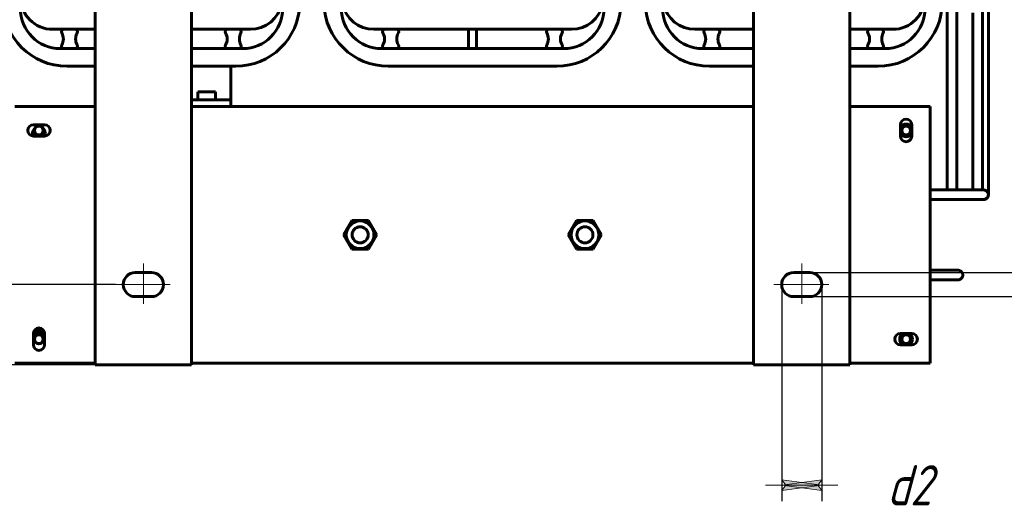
# Model space of a CAD drawing. Header units: millimetres. Extents: x 0 to 297, y 0 to 420.
# Tile 87 of 93: x 99 to 222, y 249 to 309. Entities that reach past the tile are written whole.
import ezdxf

# ---------------------------------------------------------------- set-up
doc = ezdxf.new("R2010")
doc.units = ezdxf.units.MM
for name, pattern in [('K5LT_AXLED', [19.5, 15, -1.5, 1.5, -1.5]), ('K5LT_BASIC', [0]), ('K5LT_THIN', [0])]:
    doc.linetypes.add(name, pattern=pattern)
doc.layers.add('Системный слой', color=7, linetype='Continuous')
doc.styles.add('KDIMTEXTSTYLE', font='GOST_AU.SHX', dxfattribs={"width": 0.96, "oblique": 15, "height": 5})
doc.dimstyles.new('KDIMSTYLE (0.20)', dxfattribs={"dimtxt": 5, "dimasz": 1, "dimexe": 2, "dimexo": 0, "dimgap": 1, "dimtad": 1, "dimlfac": 5, "dimtxsty": 'KDIMTEXTSTYLE', "dimsah": 1, "dimcen": 0, "dimdle": 1, "dimadec": 0, "dimazin": 0, "dimtfac": 0.667, "dimtmove": 0, "dimatfit": 3, "dimfxl": 1, "dimtvp": 1, "dimtolj": 1, "dimtzin": 0, "dimarcsym": 0})

# ---------------------------------------------------------------- blocks, each defined once
blk = doc.blocks.new('U126')
at = {"layer": 'Системный слой', "color": 150, "linetype": 'K5LT_BASIC', "lineweight": 60, "true_color": 0x0080ff}
for p, q in [((219.72, 318.46), (219.72, 289.76)), ((219.72, 289.76), (219.72, 289.53)), ((219.72, 289.53), (219.72, 289.45)), ((219.72, 289.45), (219.72, 289.44)), ((219.72, 289.44), (219.72, 289.43)), ((219.72, 289.43), (219.72, 289.4)), ((219.72, 289.4), (219.72, 289.35)), ((219.72, 289.35), (219.72, 289.24)), ((219.72, 289.24), (219.72, 289.15)), ((219.72, 289.15), (219.72, 289.14)), ((219.72, 289.14), (219.72, 289.13)), ((219.72, 289.13), (219.72, 289.1)), ((219.72, 289.1), (219.72, 289.04)), ((219.72, 289.04), (219.72, 288.93)), ((219.72, 288.93), (219.72, 288.85)), ((219.72, 288.85), (219.72, 288.85)), ((219.72, 288.85), (219.72, 288.83)), ((219.72, 288.83), (219.72, 288.8)), ((219.72, 288.8), (219.72, 288.75)), ((219.72, 288.75), (219.72, 288.64)), ((219.72, 288.64), (219.72, 288.57)), ((219.72, 288.57), (219.72, 288.57)), ((219.72, 288.57), (219.72, 288.55)), ((219.72, 288.55), (219.72, 288.53)), ((219.72, 288.53), (219.72, 288.48)), ((219.72, 288.48), (219.72, 288.38)), ((219.72, 288.38), (219.72, 288.31)), ((219.72, 288.31), (219.72, 288.3)), ((219.72, 288.3), (219.72, 288.29)), ((219.72, 288.29), (219.72, 288.27)), ((219.72, 288.27), (219.72, 288.22)), ((219.72, 288.22), (219.72, 288.13)), ((219.72, 288.13), (219.72, 288.07)), ((219.72, 288.07), (219.72, 288.07)), ((219.72, 288.07), (219.72, 288.06)), ((219.72, 288.06), (219.72, 288.03)), ((219.72, 288.03), (219.72, 287.99)), ((219.72, 287.99), (219.72, 287.91)), ((219.72, 287.91), (219.72, 287.86)), ((219.72, 287.86), (219.72, 287.86)), ((219.72, 287.86), (219.72, 287.85)), ((219.72, 287.85), (219.72, 287.83)), ((219.72, 287.83), (219.72, 287.8)), ((219.72, 287.8), (219.72, 287.73)), ((219.72, 287.73), (219.72, 287.69)), ((219.72, 287.69), (219.72, 287.68)), ((219.72, 287.68), (219.72, 287.67)), ((219.72, 287.67), (219.72, 287.66)), ((219.72, 287.66), (219.72, 287.63)), ((219.72, 287.63), (219.72, 287.58)), ((219.72, 287.58), (219.72, 287.54)), ((219.72, 287.54), (219.72, 287.54)), ((219.72, 287.54), (219.72, 287.53)), ((219.72, 287.53), (219.72, 287.52)), ((219.72, 287.52), (219.72, 287.5)), ((219.72, 287.5), (219.72, 287.46)), ((219.72, 287.46), (219.72, 287.44)), ((219.72, 287.44), (219.72, 287.44)), ((219.72, 287.44), (219.72, 287.43)), ((219.72, 287.43), (219.72, 287.42)), ((219.72, 287.42), (219.72, 287.41)), ((219.72, 287.41), (219.72, 287.38)), ((219.72, 287.38), (219.72, 287.37)), ((219.72, 287.37), (219.72, 287.37)), ((219.72, 287.37), (219.72, 287.37)), ((219.72, 287.37), (219.72, 287.37)), ((219.72, 287.37), (219.72, 287.37)), ((219.72, 287.37), (219.72, 287.36)), ((219.72, 287.36), (219.72, 287.36)), ((219.72, 287.36), (219.72, 287.35)), ((219.72, 287.35), (219.72, 287.35)), ((219.72, 287.35), (219.72, 287.35)), ((219.72, 287.35), (219.72, 287.35)), ((219.72, 287.34), (219.72, 287.34))]:
    blk.add_line(p, q, dxfattribs=at)
blk = doc.blocks.new('U127')
at = {"layer": 'Системный слой', "color": 150, "linetype": 'K5LT_BASIC', "lineweight": 60, "true_color": 0x0080ff}
for p, q in [((219.12, 287.94), (219.41, 287.86)), ((219.41, 287.86), (219.63, 287.65)), ((219.63, 287.65), (219.72, 287.36)), ((219.72, 287.36), (219.72, 287.34))]:
    blk.add_line(p, q, dxfattribs=at)
blk = doc.blocks.new('U128')
at = {"layer": 'Системный слой', "color": 150, "linetype": 'K5LT_BASIC', "lineweight": 60, "true_color": 0x0080ff}
for p, q in [((219.64, 287.05), (219.42, 286.83)), ((219.72, 287.34), (219.64, 287.05)), ((219.72, 287.34), (219.72, 287.34)), ((219.42, 286.83), (219.12, 286.74))]:
    blk.add_line(p, q, dxfattribs=at)
blk = doc.blocks.new('U137')
at = {"layer": 'Системный слой', "color": 150, "linetype": 'K5LT_BASIC', "lineweight": 60, "true_color": 0x0080ff}
for p, q in [((190.47, 305.56), (184.14, 305.56)), ((206.83, 305.56), (202.47, 305.56))]:
    blk.add_line(p, q, dxfattribs=at)
blk = doc.blocks.new('U138')
at = {"layer": 'Системный слой', "color": 150, "linetype": 'K5LT_BASIC', "lineweight": 60, "true_color": 0x0080ff}
for p, q in [((190.47, 303.36), (184.97, 303.36)), ((205.97, 303.36), (202.47, 303.36))]:
    blk.add_line(p, q, dxfattribs=at)
blk = doc.blocks.new('U142')
at = {"layer": 'Системный слой', "color": 150, "linetype": 'K5LT_BASIC', "lineweight": 60, "true_color": 0x0080ff}
for p, q in [((190.47, 307.96), (183.17, 307.96)), ((207.8, 307.96), (202.47, 307.96))]:
    blk.add_line(p, q, dxfattribs=at)
blk = doc.blocks.new('U150')
at = {"layer": 'Системный слой', "color": 150, "linetype": 'K5LT_BASIC', "lineweight": 60, "true_color": 0x0080ff}
for p, q in [((108.47, 305.56), (104.14, 305.56)), ((126.83, 305.56), (120.47, 305.56))]:
    blk.add_line(p, q, dxfattribs=at)
blk = doc.blocks.new('U152')
at = {"layer": 'Системный слой', "color": 150, "linetype": 'K5LT_BASIC', "lineweight": 60, "true_color": 0x0080ff}
for p, q in [((108.47, 303.36), (104.97, 303.36)), ((125.97, 303.36), (120.47, 303.36))]:
    blk.add_line(p, q, dxfattribs=at)
blk = doc.blocks.new('U156')
at = {"layer": 'Системный слой', "color": 150, "linetype": 'K5LT_BASIC', "lineweight": 60, "true_color": 0x0080ff}
for p, q in [((108.47, 307.96), (103.17, 307.96)), ((127.8, 307.96), (120.47, 307.96))]:
    blk.add_line(p, q, dxfattribs=at)
blk = doc.blocks.new('U158')
at = {"layer": 'Системный слой', "color": 150, "linetype": 'K5LT_BASIC', "lineweight": 60, "true_color": 0x0080ff}
for p, q in [((214.57, 327.76), (214.57, 300.52)), ((214.57, 300.52), (214.57, 289.61)), ((214.57, 289.61), (214.57, 289.6)), ((214.57, 289.6), (214.57, 289.59)), ((214.57, 289.59), (214.57, 289.58)), ((214.57, 289.58), (214.57, 289.56)), ((214.57, 289.56), (214.57, 289.52)), ((214.57, 289.52), (214.57, 289.45)), ((214.57, 289.45), (214.57, 289.44)), ((214.57, 289.44), (214.57, 289.43)), ((214.57, 289.43), (214.57, 289.4)), ((214.57, 289.4), (214.57, 289.35)), ((214.57, 289.35), (214.57, 289.25)), ((214.57, 289.25), (214.57, 289.16)), ((214.57, 289.16), (214.57, 289.15)), ((214.57, 289.15), (214.57, 289.14)), ((214.57, 289.14), (214.57, 289.11)), ((214.57, 289.11), (214.57, 289.05)), ((214.57, 289.05), (214.57, 288.94)), ((214.57, 288.94), (214.57, 288.86)), ((214.57, 288.86), (214.57, 288.85)), ((214.57, 288.85), (214.57, 288.84)), ((214.57, 288.84), (214.57, 288.81)), ((214.57, 288.81), (214.57, 288.76)), ((214.57, 288.76), (214.57, 288.65)), ((214.57, 288.65), (214.57, 288.58)), ((214.57, 288.58), (214.57, 288.57)), ((214.57, 288.57), (214.57, 288.56)), ((214.57, 288.56), (214.57, 288.53)), ((214.57, 288.53), (214.57, 288.48)), ((214.57, 288.48), (214.57, 288.39)), ((214.57, 288.39), (214.57, 288.32)), ((214.57, 288.32), (214.57, 288.31)), ((214.57, 288.31), (214.57, 288.3)), ((214.57, 288.3), (214.57, 288.28)), ((214.57, 288.28), (214.57, 288.23)), ((214.57, 288.23), (214.57, 288.14)), ((214.57, 288.14), (214.57, 288.08)), ((214.57, 288.08), (214.57, 288.07)), ((214.57, 288.07), (214.57, 288.06)), ((214.57, 288.06), (214.57, 288.04)), ((214.57, 288.04), (214.57, 288.01)), ((214.57, 288.01), (214.57, 287.96)), ((214.57, 287.96), (214.57, 287.94))]:
    blk.add_line(p, q, dxfattribs=at)
blk = doc.blocks.new('U159')
at = {"layer": 'Системный слой', "color": 150, "linetype": 'K5LT_BASIC', "lineweight": 60, "true_color": 0x0080ff}
for p, q in [((215.77, 334.65), (215.77, 307.69)), ((215.77, 307.69), (215.77, 289.64)), ((215.77, 289.64), (215.77, 289.6)), ((215.77, 289.6), (215.77, 289.59)), ((215.77, 289.59), (215.77, 289.58)), ((215.77, 289.58), (215.77, 289.56)), ((215.77, 289.56), (215.77, 289.52)), ((215.77, 289.52), (215.77, 289.45)), ((215.77, 289.45), (215.77, 289.44)), ((215.77, 289.44), (215.77, 289.43)), ((215.77, 289.43), (215.77, 289.4)), ((215.77, 289.4), (215.77, 289.35)), ((215.77, 289.35), (215.77, 289.25)), ((215.77, 289.25), (215.77, 289.16)), ((215.77, 289.16), (215.77, 289.15)), ((215.77, 289.15), (215.77, 289.14)), ((215.77, 289.14), (215.77, 289.11)), ((215.77, 289.11), (215.77, 289.05)), ((215.77, 289.05), (215.77, 288.94)), ((215.77, 288.94), (215.77, 288.86)), ((215.77, 288.86), (215.77, 288.85)), ((215.77, 288.85), (215.77, 288.84)), ((215.77, 288.84), (215.77, 288.81)), ((215.77, 288.81), (215.77, 288.76)), ((215.77, 288.76), (215.77, 288.65)), ((215.77, 288.65), (215.77, 288.58)), ((215.77, 288.58), (215.77, 288.57)), ((215.77, 288.57), (215.77, 288.56)), ((215.77, 288.56), (215.77, 288.54)), ((215.77, 288.54), (215.77, 288.49)), ((215.77, 288.49), (215.77, 288.39)), ((215.77, 288.39), (215.77, 288.32)), ((215.77, 288.32), (215.77, 288.31)), ((215.77, 288.31), (215.77, 288.3)), ((215.77, 288.3), (215.77, 288.28)), ((215.77, 288.28), (215.77, 288.23)), ((215.77, 288.23), (215.77, 288.14)), ((215.77, 288.14), (215.77, 288.08)), ((215.77, 288.08), (215.77, 288.07)), ((215.77, 288.07), (215.77, 288.06)), ((215.77, 288.06), (215.77, 288.04)), ((215.77, 288.04), (215.77, 288.01)), ((215.77, 288.01), (215.77, 287.96)), ((215.77, 287.96), (215.77, 287.94))]:
    blk.add_line(p, q, dxfattribs=at)
blk = doc.blocks.new('U160')
at = {"layer": 'Системный слой', "color": 150, "linetype": 'K5LT_BASIC', "lineweight": 60, "true_color": 0x0080ff}
blk.add_line((215.17, 286.74), (215.17, 286.74), dxfattribs=at)
blk.add_line((215.17, 286.74), (215.17, 286.74), dxfattribs=at)
blk.add_line((215.17, 286.74), (215.17, 286.74), dxfattribs=at)
blk = doc.blocks.new('U167')
at = {"layer": 'Системный слой', "color": 150, "linetype": 'K5LT_BASIC', "lineweight": 60, "true_color": 0x0080ff}
for p, q in [((215.93, 277.94), (215.93, 277.94)), ((215.93, 276.74), (215.93, 276.74))]:
    blk.add_line(p, q, dxfattribs=at)
blk = doc.blocks.new('U168')
at = {"layer": 'Системный слой', "color": 150, "linetype": 'K5LT_BASIC', "lineweight": 60, "true_color": 0x0080ff}
for p, q in [((215.93, 277.94), (215.96, 277.94)), ((215.96, 277.94), (215.98, 277.94)), ((215.98, 277.94), (216, 277.94))]:
    blk.add_line(p, q, dxfattribs=at)
blk = doc.blocks.new('U169')
at = {"layer": 'Системный слой', "color": 150, "linetype": 'K5LT_BASIC', "lineweight": 60, "true_color": 0x0080ff}
for start, end in [(180, 201.9263), (338.0737, 0)]:
    blk.add_arc((101.47, 294.96), 0.8, start, end, dxfattribs=at)
blk = doc.blocks.new('U170')
at = {"layer": 'Системный слой', "color": 150, "linetype": 'K5LT_BASIC', "lineweight": 60, "true_color": 0x0080ff}
for start, end in [(160.5288, 180), (0, 19.4712)]:
    blk.add_arc((101.47, 294.96), 0.6, start, end, dxfattribs=at)
blk = doc.blocks.new('U171')
at = {"layer": 'Системный слой', "color": 150, "linetype": 'K5LT_BASIC', "lineweight": 60, "true_color": 0x0080ff}
for p, q in [((98.47, 298.36), (108.47, 298.36)), ((120.47, 298.36), (190.47, 298.36)), ((202.47, 298.36), (212.47, 298.36))]:
    blk.add_line(p, q, dxfattribs=at)
blk = doc.blocks.new('U172')
at = {"layer": 'Системный слой', "color": 150, "linetype": 'K5LT_BASIC', "lineweight": 60, "true_color": 0x0080ff}
for start, end in [(208.955, 223.4325), (316.5675, 331.045)]:
    blk.add_arc((101.47, 269.76), 0.8, start, end, dxfattribs=at)
blk = doc.blocks.new('U173')
at = {"layer": 'Системный слой', "color": 150, "linetype": 'K5LT_BASIC', "lineweight": 60, "true_color": 0x0080ff}
for start, end in [(180, 199.4712), (340.5288, 0)]:
    blk.add_arc((101.47, 269.76), 0.6, start, end, dxfattribs=at)
blk = doc.blocks.new('U174')
at = {"layer": 'Системный слой', "color": 150, "linetype": 'K5LT_BASIC', "lineweight": 60, "true_color": 0x0080ff}
for start, end in [(180, 241.045), (298.955, 0)]:
    blk.add_arc((209.47, 269.36), 0.8, start, end, dxfattribs=at)
blk = doc.blocks.new('U175')
at = {"layer": 'Системный слой', "color": 150, "linetype": 'K5LT_BASIC', "lineweight": 60, "true_color": 0x0080ff}
for start, end in [(118.955, 180), (0, 61.045)]:
    blk.add_arc((209.47, 269.36), 0.8, start, end, dxfattribs=at)
blk = doc.blocks.new('U176')
at = {"layer": 'Системный слой', "color": 150, "linetype": 'K5LT_BASIC', "lineweight": 60, "true_color": 0x0080ff}
for p, q in [((108.47, 266.36), (98.47, 266.36)), ((190.47, 266.36), (120.47, 266.36)), ((212.47, 266.36), (202.47, 266.36))]:
    blk.add_line(p, q, dxfattribs=at)
blk = doc.blocks.new('U177')
at = {"layer": 'Системный слой', "color": 150, "linetype": 'K5LT_BASIC', "lineweight": 60, "true_color": 0x0080ff}
for start, end in [(136.5675, 180), (0, 43.4325)]:
    blk.add_arc((101.47, 294.96), 0.8, start, end, dxfattribs=at)
blk = doc.blocks.new('U178')
at = {"layer": 'Системный слой', "color": 150, "linetype": 'K5LT_BASIC', "lineweight": 60, "true_color": 0x0080ff}
for start, end in [(180, 210), (330, 0)]:
    blk.add_arc((101.47, 294.96), 0.6, start, end, dxfattribs=at)
blk = doc.blocks.new('U182')
at = {"layer": 'Системный слой', "color": 150, "linetype": 'K5LT_BASIC', "lineweight": 60, "true_color": 0x0080ff}
for start, end in [(206.5009, 326.8424), (326.8424, 333.4991)]:
    blk.add_arc((101.47, 295.36), 0.66, start, end, dxfattribs=at)
blk = doc.blocks.new('U198')
at = {"layer": 'Системный слой', "color": 150, "linetype": 'K5LT_BASIC', "lineweight": 60, "true_color": 0x0080ff}
for p, q in [((218.99, 310.17), (218.99, 289.67)), ((218.99, 289.67), (218.99, 289.65)), ((218.99, 289.65), (218.99, 289.63)), ((218.99, 289.63), (218.99, 289.6)), ((218.99, 289.6), (218.99, 289.57)), ((218.99, 289.57), (218.99, 289.55)), ((218.99, 289.55), (218.99, 289.53)), ((218.99, 289.53), (218.99, 289.49)), ((218.99, 289.49), (218.99, 289.41)), ((218.99, 289.41), (218.99, 289.39)), ((218.99, 289.39), (218.99, 289.37)), ((218.99, 289.37), (218.99, 289.34)), ((218.99, 289.34), (218.99, 289.29)), ((218.99, 289.29), (218.99, 289.18)), ((218.99, 289.18), (218.99, 289.08)), ((218.99, 289.08), (218.99, 289.07)), ((218.99, 289.07), (218.99, 289.04)), ((218.99, 289.04), (218.99, 289)), ((218.99, 289), (218.99, 288.9)), ((218.99, 288.9), (218.99, 288.79)), ((218.99, 288.79), (218.99, 288.77)), ((218.99, 288.77), (218.99, 288.75)), ((218.99, 288.75), (218.99, 288.71)), ((218.99, 288.71), (218.99, 288.62)), ((218.99, 288.62), (218.99, 288.51)), ((218.99, 288.51), (218.99, 288.5)), ((218.99, 288.5), (218.99, 288.48)), ((218.99, 288.48), (218.99, 288.44)), ((218.99, 288.44), (218.99, 288.36)), ((218.99, 288.36), (218.99, 288.26)), ((218.99, 288.26), (218.99, 288.24)), ((218.99, 288.24), (218.99, 288.22)), ((218.99, 288.22), (218.99, 288.18)), ((218.99, 288.18), (218.99, 288.11)), ((218.99, 288.11), (218.99, 288.02)), ((218.99, 288.02), (218.99, 288.01)), ((218.99, 288.01), (218.99, 288)), ((218.99, 288), (218.99, 287.98)), ((218.99, 287.98), (218.99, 287.95)), ((218.99, 287.95), (218.99, 287.94))]:
    blk.add_line(p, q, dxfattribs=at)
blk = doc.blocks.new('U199')
at = {"layer": 'Системный слой', "color": 150, "linetype": 'K5LT_BASIC', "lineweight": 60, "true_color": 0x0080ff}
for p, q in [((218.39, 286.74), (218.39, 286.74)), ((218.39, 286.74), (218.39, 286.74)), ((218.39, 286.74), (218.39, 286.74)), ((218.39, 286.74), (218.4, 286.74)), ((218.4, 286.74), (218.4, 286.74)), ((218.4, 286.74), (218.4, 286.74))]:
    blk.add_line(p, q, dxfattribs=at)
blk = doc.blocks.new('U200')
at = {"layer": 'Системный слой', "color": 150, "linetype": 'K5LT_BASIC', "lineweight": 60, "true_color": 0x0080ff}
for p, q in [((217.79, 309.99), (217.79, 289.63)), ((217.79, 289.63), (217.79, 289.58)), ((217.79, 289.58), (217.79, 289.57)), ((217.79, 289.57), (217.79, 289.56)), ((217.79, 289.56), (217.79, 289.55)), ((217.79, 289.55), (217.79, 289.53)), ((217.79, 289.53), (217.79, 289.48)), ((217.79, 289.48), (217.79, 289.39)), ((217.79, 289.39), (217.79, 289.38)), ((217.79, 289.38), (217.79, 289.37)), ((217.79, 289.37), (217.79, 289.34)), ((217.79, 289.34), (217.79, 289.29)), ((217.79, 289.29), (217.79, 289.17)), ((217.79, 289.17), (217.79, 289.08)), ((217.79, 289.08), (217.79, 289.08)), ((217.79, 289.08), (217.79, 289.06)), ((217.79, 289.06), (217.79, 289.03)), ((217.79, 289.03), (217.79, 288.97)), ((217.79, 288.97), (217.79, 288.86)), ((217.79, 288.86), (217.79, 288.79)), ((217.79, 288.79), (217.79, 288.78)), ((217.79, 288.78), (217.79, 288.77)), ((217.79, 288.77), (217.79, 288.74)), ((217.79, 288.74), (217.79, 288.68)), ((217.79, 288.68), (217.79, 288.58)), ((217.79, 288.58), (217.79, 288.51)), ((217.79, 288.51), (217.79, 288.51)), ((217.79, 288.51), (217.79, 288.49)), ((217.79, 288.49), (217.79, 288.47)), ((217.79, 288.47), (217.79, 288.42)), ((217.79, 288.42), (217.79, 288.32)), ((217.79, 288.32), (217.79, 288.25)), ((217.79, 288.25), (217.79, 288.25)), ((217.79, 288.25), (217.79, 288.24)), ((217.79, 288.24), (217.79, 288.21)), ((217.79, 288.21), (217.79, 288.17)), ((217.79, 288.17), (217.79, 288.08)), ((217.79, 288.08), (217.79, 288.02)), ((217.79, 288.02), (217.79, 288.02)), ((217.79, 288.02), (217.79, 288.01)), ((217.79, 288.01), (217.79, 287.99)), ((217.79, 287.99), (217.79, 287.97)), ((217.79, 287.97), (217.79, 287.94))]:
    blk.add_line(p, q, dxfattribs=at)
blk = doc.blocks.new('KDIMARROW_02')
at = {"layer": 'Системный слой'}
blk.add_hatch(color=0, dxfattribs=at).paths.add_polyline_path([(4.5, 0), (5, 0.66), (0, 0), (5, -0.66)])
at = {"layer": 'Системный слой', "color": 0, "linetype": 'K5LT_THIN', "lineweight": 18}
for p, q in [((0, 0), (-1, 0)), ((5, 0.66), (0, 0)), ((0, 0), (5, -0.66)), ((0, 0), (7, 0)), ((4.5, 0), (5, 0.66)), ((5, -0.66), (4.5, 0))]:
    blk.add_line(p, q, dxfattribs=at)
blk = doc.blocks.new('KDIMARROW_01')
at = {"layer": 'Системный слой'}
blk.add_hatch(color=0, dxfattribs=at).paths.add_polyline_path([(0, 0), (-5, 0.66), (-4.5, 0), (-5, -0.66)])
at = {"layer": 'Системный слой', "color": 0, "linetype": 'K5LT_THIN', "lineweight": 18}
for p, q in [((-4.5, 0), (-5, 0.66)), ((-5, 0.66), (0, 0)), ((0, 0), (-5, -0.66)), ((-5, -0.66), (-4.5, 0)), ((0, 0), (-1, 0))]:
    blk.add_line(p, q, dxfattribs=at)

msp = doc.modelspace()

# ---------------------------------------------------------------- linework, layer by layer
at = {"layer": 'Системный слой', "color": 150, "linetype": 'K5LT_BASIC', "lineweight": 60, "true_color": 0x0080ff}
for p, q in [((108.4747, 266.1569), (108.4747, 368.1569)), ((120.4747, 266.1569), (120.4747, 368.1569)), ((190.4747, 368.1569), (190.4747, 266.1569)), ((202.4747, 368.1569), (202.4747, 266.1569)), ((104.5747, 307.9569), (105.9747, 307.9569)), ((124.9747, 307.9569), (126.3747, 307.9569)), ((167.8047, 307.9569), (143.1747, 307.9569)), ((144.5747, 307.9569), (145.9747, 307.9569)), ((154.9747, 307.9569), (155.9747, 307.9569)), ((154.9747, 305.5569), (154.9747, 307.9569)), ((155.9747, 307.9569), (155.9747, 305.5569)), ((164.9747, 307.9569), (166.3747, 307.9569)), ((184.5747, 307.9569), (185.9747, 307.9569)), ((204.9747, 307.9569), (206.3747, 307.9569)), ((105.9747, 305.5569), (104.5747, 305.5569)), ((126.3747, 305.5569), (124.9747, 305.5569)), ((166.8347, 305.5569), (144.1447, 305.5569)), ((145.9747, 305.5569), (144.5747, 305.5569)), ((155.9747, 305.5569), (154.9747, 305.5569)), ((166.3747, 305.5569), (164.9747, 305.5569)), ((185.9747, 305.5569), (184.5747, 305.5569)), ((206.3747, 305.5569), (204.9747, 305.5569)), ((125.3514, 299.3569), (125.3514, 303.3569)), ((165.9747, 303.3569), (144.9747, 303.3569)), ((121.2514, 300.1569), (121.2514, 299.1569)), ((121.2514, 300.1569), (123.4514, 300.1569)), ((123.4514, 300.1569), (123.4514, 299.1569)), ((125.3514, 299.1569), (125.3514, 299.3569)), ((120.4747, 299.1569), (124.3514, 299.1569)), ((124.3514, 299.1569), (125.3514, 299.1569)), ((125.3514, 299.1569), (125.3514, 298.3569)), ((212.4747, 298.3569), (212.4747, 297.7569)), ((212.4747, 266.9569), (212.4747, 297.7569)), ((100.7747, 296.0569), (102.1747, 296.0569)), ((208.7747, 294.6569), (208.7747, 296.0569)), ((210.1747, 296.0569), (210.1747, 294.6569)), ((102.1747, 294.6569), (100.7747, 294.6569)), ((219.1231, 287.9443), (212.4747, 287.9443)), ((219.7231, 287.3443), (219.7231, 287.3443)), ((219.1231, 286.7443), (212.4747, 286.7443)), ((215.1673, 286.7443), (215.1673, 286.7443)), ((140.4355, 284.1569), (139.3962, 282.3569)), ((142.5139, 284.1569), (140.4355, 284.1569)), ((143.5531, 282.3569), (142.5139, 284.1569)), ((168.4355, 284.1569), (167.3962, 282.3569)), ((170.5139, 284.1569), (168.4355, 284.1569)), ((171.5531, 282.3569), (170.5139, 284.1569)), ((139.3962, 282.3569), (140.4355, 280.5569)), ((142.5139, 280.5569), (143.5531, 282.3569)), ((167.3962, 282.3569), (168.4355, 280.5569)), ((170.5139, 280.5569), (171.5531, 282.3569)), ((140.4355, 280.5569), (142.5139, 280.5569)), ((168.4355, 280.5569), (170.5139, 280.5569)), ((115.4747, 277.6569), (113.4747, 277.6569)), ((197.4747, 277.6569), (195.4747, 277.6569)), ((215.9333, 277.9443), (212.4747, 277.9443)), ((215.9333, 277.9443), (215.9333, 277.9443)), ((215.9333, 277.9443), (215.9333, 277.9443)), ((215.9333, 276.7443), (212.4747, 276.7443)), ((215.9333, 276.7443), (215.9333, 276.7443)), ((113.4747, 274.6569), (115.4747, 274.6569)), ((195.4747, 274.6569), (197.4747, 274.6569)), ((100.7747, 268.6569), (100.7747, 270.0569)), ((102.1747, 270.0569), (102.1747, 268.6569)), ((208.7747, 270.0569), (210.1747, 270.0569)), ((210.1747, 268.6569), (208.7747, 268.6569)), ((120.4747, 266.1569), (108.4747, 266.1569)), ((190.4747, 266.1569), (202.4747, 266.1569)), ((212.4747, 266.9569), (212.4747, 266.3569))]:
    msp.add_line(p, q, dxfattribs=at)
at = {"layer": 'Системный слой', "color": 30, "linetype": 'K5LT_AXLED', "lineweight": 18, "true_color": 0xff8000}
for p, q in [((114.4747, 278.7796), (114.4747, 273.764)), ((196.4747, 278.7796), (196.4747, 273.764)), ((111.0082, 276.1569), (117.8339, 276.1569)), ((193.0082, 276.1569), (199.8339, 276.1569))]:
    msp.add_line(p, q, dxfattribs=at)
at = {"layer": 'Системный слой', "color": 150, "linetype": 'K5LT_BASIC', "lineweight": 60, "true_color": 0x0080ff}
for centre, radius in [((101.4747, 295.3569), 0.6), ((101.4747, 295.3569), 0.54), ((209.4747, 295.3569), 0.6), ((209.4747, 295.3569), 0.54), ((141.4747, 282.3569), 1.725), ((141.4747, 282.3569), 1), ((169.4747, 282.3569), 1.725), ((169.4747, 282.3569), 1), ((101.4747, 269.3569), 0.6), ((101.4747, 269.3569), 0.54), ((209.4747, 269.3569), 0.6), ((209.4747, 269.3569), 0.54)]:
    msp.add_circle(centre, radius, dxfattribs=at)
for centre, radius, start, end in [((103.1747, 311.9569), 4, 180, 270), ((207.8047, 311.9569), 4, 270, 0), ((104.9747, 311.3569), 8, 180, 270), ((104.1447, 310.5569), 5, 180, 270), ((125.9747, 311.3569), 8, 270, 358.567456), ((126.8347, 310.5569), 5, 270, 0), ((127.8047, 311.9569), 4, 270, 348.463041), ((144.9747, 311.3569), 8, 181.432544, 270), ((144.1447, 310.5569), 5, 180, 270), ((143.1747, 311.9569), 4, 191.536959, 270), ((165.9747, 311.3569), 8, 270, 358.567456), ((166.8347, 310.5569), 5, 270, 0), ((167.8047, 311.9569), 4, 270, 348.463041), ((184.9747, 311.3569), 8, 181.432544, 270), ((184.1447, 310.5569), 5, 180, 270), ((183.1747, 311.9569), 4, 191.536959, 270), ((205.9747, 311.3569), 8, 270, 0), ((206.8347, 310.5569), 5, 270, 0), ((104.5747, 307.6569), 0.3, 90, 210), ((105.9747, 307.6569), 0.3, 330, 90), ((124.9747, 307.6569), 0.3, 90, 210), ((126.3747, 307.6569), 0.3, 330, 90), ((144.5747, 307.6569), 0.3, 90, 210), ((145.9747, 307.6569), 0.3, 330, 90), ((164.9747, 307.6569), 0.3, 90, 210), ((166.3747, 307.6569), 0.3, 330, 90), ((184.5747, 307.6569), 0.3, 90, 210), ((185.9747, 307.6569), 0.3, 330, 90), ((204.9747, 307.6569), 0.3, 90, 210), ((206.3747, 307.6569), 0.3, 330, 90), ((103.0158, 306.7569), 1.5, 330, 30), ((107.5335, 306.7569), 1.5, 150, 210), ((123.4158, 306.7569), 1.5, 330, 30), ((127.9335, 306.7569), 1.5, 150, 210), ((143.0158, 306.7569), 1.5, 330, 30), ((147.5335, 306.7569), 1.5, 150, 210), ((163.4158, 306.7569), 1.5, 330, 30), ((167.9335, 306.7569), 1.5, 150, 210), ((183.0158, 306.7569), 1.5, 330, 30), ((187.5335, 306.7569), 1.5, 150, 210), ((203.4158, 306.7569), 1.5, 330, 30), ((207.9335, 306.7569), 1.5, 150, 210), ((104.5747, 305.8569), 0.3, 150, 270), ((105.9747, 305.8569), 0.3, 270, 30), ((124.9747, 305.8569), 0.3, 150, 270), ((126.3747, 305.8569), 0.3, 270, 30), ((144.5747, 305.8569), 0.3, 150, 270), ((145.9747, 305.8569), 0.3, 270, 30), ((164.9747, 305.8569), 0.3, 150, 270), ((166.3747, 305.8569), 0.3, 270, 30), ((184.5747, 305.8569), 0.3, 150, 270), ((185.9747, 305.8569), 0.3, 270, 30), ((204.9747, 305.8569), 0.3, 150, 270), ((206.3747, 305.8569), 0.3, 270, 30), ((100.7747, 295.3569), 0.7, 90, 270), ((102.1747, 295.3569), 0.7, 270, 90), ((209.4747, 296.0569), 0.7, 0, 180), ((209.4747, 295.3569), 0.8, 28.955024, 151.044976), ((209.4747, 295.3569), 0.8, 208.955024, 331.044976), ((209.4747, 294.6569), 0.7, 180, 0), ((113.4747, 276.1569), 1.5, 90, 270), ((115.4747, 276.1569), 1.5, 270, 90), ((195.4747, 276.1569), 1.5, 90, 270), ((197.4747, 276.1569), 1.5, 270, 90), ((101.4747, 270.0569), 0.7, 0, 180), ((101.4747, 269.7569), 0.8, 30, 150), ((101.4747, 269.7569), 0.6, 0, 180), ((101.4747, 269.3569), 0.66, 26.500916, 153.499084), ((208.7747, 269.3569), 0.7, 90, 270), ((210.1747, 269.3569), 0.7, 270, 90), ((101.4747, 268.6569), 0.7, 180, 0)]:
    msp.add_arc(centre, radius, start, end, dxfattribs=at)
for points, knots in [([(219.1231, 287.9443), (219.124, 287.9443), (219.1248, 287.9443), (219.1272, 287.9443), (219.1288, 287.9443), (219.1334, 287.9442), (219.1365, 287.9441), (219.1457, 287.9438), (219.1518, 287.9435), (219.1699, 287.9423), (219.182, 287.9411), (219.218, 287.9362), (219.2419, 287.9313), (219.2911, 287.9178), (219.3164, 287.9089), (219.367, 287.8872), (219.3923, 287.8742), (219.4419, 287.8443), (219.4662, 287.8272), (219.5131, 287.7893), (219.5355, 287.7684), (219.5775, 287.7234), (219.597, 287.6994), (219.632, 287.6494), (219.6476, 287.6234), (219.6742, 287.5706), (219.6854, 287.5439), (219.7032, 287.4905), (219.71, 287.464), (219.7194, 287.4115), (219.7221, 287.3856), (219.723, 287.355), (219.7233, 287.3505), (219.7222, 287.3258), (219.722, 287.3054), (219.7169, 287.26), (219.7122, 287.235), (219.6992, 287.1846), (219.6907, 287.1592), (219.6699, 287.1084), (219.6573, 287.0832), (219.6283, 287.0334), (219.6117, 287.009), (219.5746, 286.9617), (219.554, 286.939), (219.5098, 286.8963), (219.486, 286.8765), (219.4365, 286.8407), (219.4107, 286.8246), (219.3673, 286.8019), (219.3504, 286.794), (219.3273, 286.7845), (219.3215, 286.7822), (219.3127, 286.7789), (219.3097, 286.7778), (219.3053, 286.7762), (219.3038, 286.7757), (219.3016, 286.7749), (219.3008, 286.7747), (219.2997, 286.7743), (219.2994, 286.7742), (219.2988, 286.774), (219.2986, 286.7739), (219.2983, 286.7738), (219.2982, 286.7738), (219.2981, 286.7737), (219.298, 286.7737), (219.2979, 286.7737), (219.2978, 286.7737), (219.2977, 286.7736), (219.2976, 286.7736), (219.2975, 286.7735), (219.2974, 286.7735), (219.2972, 286.7734), (219.2971, 286.7734), (219.2968, 286.7733), (219.2966, 286.7732), (219.2961, 286.7731), (219.2958, 286.773), (219.295, 286.7727), (219.2946, 286.7726), (219.2934, 286.7722), (219.2926, 286.7719), (219.2906, 286.7713), (219.2894, 286.7709), (219.2863, 286.7699), (219.2845, 286.7693), (219.2797, 286.7678), (219.2767, 286.7669), (219.2686, 286.7646), (219.2634, 286.7632), (219.2449, 286.7584), (219.2314, 286.7554), (219.1923, 286.7483), (219.1663, 286.7454), (219.1347, 286.7444), (219.129, 286.7443), (219.1233, 286.7443)], [0, 0, 0, 0, 0.05927801, 0.05927801, 0.16597844, 0.16597844, 0.37937929, 0.37937929, 0.80025318, 0.80025318, 1.63607317, 1.63607317, 3.30771315, 3.30771315, 5.15606206, 5.15606206, 7.10557102, 7.10557102, 9.14875459, 9.14875459, 11.2624098, 11.2624098, 13.38799771, 13.38799771, 15.47247251, 15.47247251, 17.4652933, 17.4652933, 19.35349396, 19.35349396, 21.14636682, 21.14636682, 21.45187884, 21.45187884, 22.84927444, 22.84927444, 24.60466611, 24.60466611, 26.44683579, 26.44683579, 28.38184186, 28.38184186, 30.41691718, 30.41691718, 32.52409664, 32.52409664, 34.65228429, 34.65228429, 36.74591312, 36.74591312, 38.03590609, 38.03590609, 38.46984393, 38.46984393, 38.68678396, 38.68678396, 38.79524786, 38.79524786, 38.84947845, 38.84947845, 38.87659343, 38.87659343, 38.89015085, 38.89015085, 38.89692954, 38.89692954, 38.9018159, 38.9018159, 38.90670227, 38.90670227, 38.91158863, 38.91158863, 38.91735071, 38.91735071, 38.92548554, 38.92548554, 38.93904281, 38.93904281, 38.96209109, 38.96209109, 38.99463037, 38.99463037, 39.04885866, 39.04885866, 39.14105111, 39.14105111, 39.27120772, 39.27120772, 39.48811175, 39.48811175, 39.85687429, 39.85687429, 40.81046402, 40.81046402, 42.60696877, 42.60696877, 43, 43, 43, 43]), ([(215.9335, 277.9443), (215.9344, 277.9443), (215.9352, 277.9443), (215.9376, 277.9443), (215.9391, 277.9443), (215.9435, 277.9442), (215.9464, 277.9441), (215.9551, 277.9439), (215.9609, 277.9436), (215.9782, 277.9425), (215.9897, 277.9414), (216.0016, 277.9398), (216.002, 277.9398), (216.0246, 277.9354), (216.0472, 277.9323), (216.0951, 277.9198), (216.1204, 277.9112), (216.1712, 277.8901), (216.1964, 277.8775), (216.2462, 277.8483), (216.2706, 277.8315), (216.3177, 277.7942), (216.3404, 277.7736), (216.3829, 277.7291), (216.4027, 277.7053), (216.4383, 277.6557), (216.4542, 277.6298), (216.4816, 277.5771), (216.4931, 277.5504), (216.5116, 277.497), (216.5188, 277.4704), (216.5288, 277.4178), (216.5318, 277.3918), (216.5339, 277.3408), (216.5331, 277.3158), (216.5281, 277.2661), (216.5237, 277.2411), (216.5114, 277.1908), (216.5032, 277.1654), (216.483, 277.1146), (216.4708, 277.0894), (216.4425, 277.0395), (216.4262, 277.015), (216.3897, 276.9674), (216.3694, 276.9445), (216.3257, 276.9014), (216.3022, 276.8813), (216.253, 276.8448), (216.2273, 276.8284), (216.1873, 276.8068), (216.1737, 276.8002), (216.1496, 276.7894), (216.1392, 276.7851), (216.126, 276.7801), (216.1234, 276.7791), (216.1181, 276.7772), (216.1155, 276.7762), (216.112, 276.775), (216.1112, 276.7747), (216.11, 276.7743), (216.1096, 276.7742), (216.109, 276.774), (216.1087, 276.7739), (216.1084, 276.7738), (216.1083, 276.7737), (216.1017, 276.7715), (216.0951, 276.7694), (216.0818, 276.7654), (216.0752, 276.7636), (216.0552, 276.7584), (216.0418, 276.7554), (216.0027, 276.7483), (215.9767, 276.7455), (215.945, 276.7444), (215.9392, 276.7443), (215.9335, 276.7443)], [0, 0, 0, 0, 0.05602462, 0.05602462, 0.15686895, 0.15686895, 0.34735267, 0.34735267, 0.72832011, 0.72832011, 1.49025499, 1.49025499, 1.51557435, 1.51557435, 3.01412475, 3.01412475, 4.77292674, 4.77292674, 6.62215186, 6.62215186, 8.56440254, 8.56440254, 10.57559414, 10.57559414, 12.60330428, 12.60330428, 14.59638694, 14.59638694, 16.50403523, 16.50403523, 18.31388729, 18.31388729, 20.02767267, 20.02767267, 21.65577011, 21.65577011, 23.32314311, 23.32314311, 25.07038476, 25.07038476, 26.90699965, 26.90699965, 28.84116351, 28.84116351, 30.84524305, 30.84524305, 32.87487495, 32.87487495, 34.87520346, 34.87520346, 35.87267525, 35.87267525, 36.61425219, 36.61425219, 36.79964643, 36.79964643, 36.98504066, 36.98504066, 37.04167092, 37.04167092, 37.06998569, 37.06998569, 37.08414298, 37.08414298, 37.09122161, 37.09122161, 37.54865553, 37.54865553, 38.00255014, 38.00255014, 38.90856972, 38.90856972, 40.62228609, 40.62228609, 41, 41, 41, 41])]:
    msp.add_open_spline(points, degree=3, knots=knots, dxfattribs=at)

# ---------------------------------------------------------------- block references
at = {"layer": 'Системный слой'}
for name in ['U198', 'U159', 'U126', 'U200', 'U158', 'U156', 'U142', 'U150', 'U137', 'U152', 'U138', 'U171', 'U177', 'U169', 'U170', 'U178', 'U182', 'U128', 'U127', 'U160', 'U199', 'U167', 'U168', 'U175', 'U172', 'U173', 'U174', 'U176']:
    msp.add_blockref(name, (0, 0), dxfattribs=at)

# ---------------------------------------------------------------- dimensions: what is measured, and where the dimension line sits
at = {"layer": 'Системный слой', "color": 7}
for base, p1, p2, location, text, override in [((66.9747, 369.9569), (108.4747, 266.1569), (118.1444, 369.9569), (66.9747, 318.0569), '\\H5.0;\\W0.965;\\Q15;\\H5.0;\\W0.965;\\Q15;\\Q15;Г', {"dimexo": 0, "dimblk1": 'KDIMARROW_01', "dimblk2": 'KDIMARROW_01', "dimse1": 0, "dimse2": 0, "dimclrt": 7, "dimtolj": 1}), ((76.9747, 276.1569), (111.852, 362.1569), (111.0082, 276.1569), (76.9747, 319.1569), '\\H5.0;\\W0.965;\\Q15;\\H5.0;\\W0.965;\\Q15;\\Q15;Г1', {"dimexo": 0, "dimblk1": 'KDIMARROW_01', "dimblk2": 'KDIMARROW_01', "dimse1": 0, "dimse2": 0, "dimclrt": 7, "dimtolj": 1}), ((234.7231, 277.6569), (197.4747, 274.6569), (197.4747, 277.6569), (234.7231, 264.2995), '\\H5.0;\\W0.965;\\Q15;\\H5.0;\\W0.965;\\Q15;\\Q15;d1', {"dimexo": 0, "dimblk1": 'KDIMARROW_02', "dimblk2": 'KDIMARROW_02', "dimse1": 0, "dimse2": 0, "dimclrt": 7, "dimtolj": 1})]:
    msp.add_linear_dim(base=base, p1=p1, p2=p2, angle=90, location=location, text=text, dimstyle='KDIMSTYLE (0.20)', override=override, dxfattribs=at).render()
msp.add_linear_dim(base=(193.9747, 251.1569), p1=(198.9747, 276.1569), p2=(193.9747, 276.1569), location=(209.8612, 251.1569), text='\\H5.0;\\W0.965;\\Q15;\\H5.0;\\W0.965;\\Q15;\\Q15;d2', dimstyle='KDIMSTYLE (0.20)', override={"dimexo": 0, "dimblk1": 'KDIMARROW_02', "dimblk2": 'KDIMARROW_02', "dimse1": 0, "dimse2": 0, "dimclrt": 7, "dimtolj": 1}, dxfattribs=at).render()

doc.saveas('drawing.dxf')
